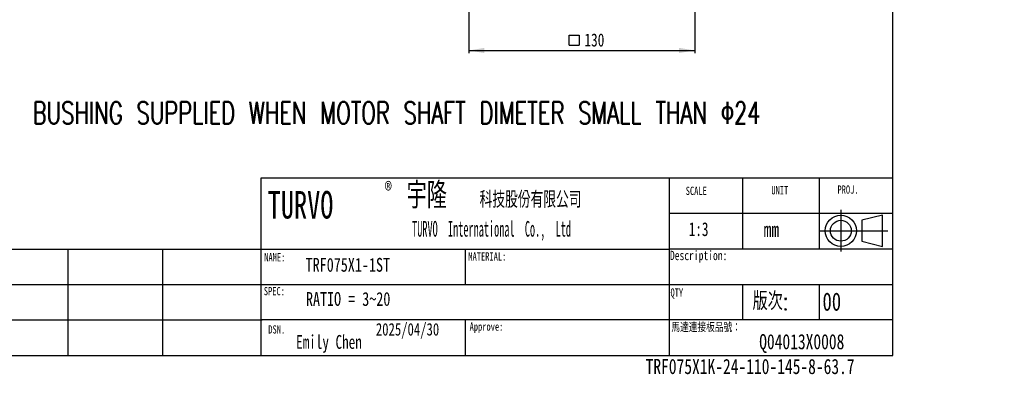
# Model space of a CAD drawing. Header units: millimetres. Extents: x 5 to 313, y -30 to 205.
# Tile 2 of 4: x 124 to 313, y 1 to 69. Entities that reach past the tile are written whole.
import ezdxf

# ---------------------------------------------------------------- set-up
doc = ezdxf.new("R2010")
doc.units = ezdxf.units.MM
doc.layers.add('DIM', color=5, linetype='Continuous')
doc.layers.add('FORMAT', color=7, linetype='Continuous')
doc.layers.add('SLD-0', color=7, linetype='Continuous', lineweight=25)
doc.styles.add('SLDTEXTSTYLE0', font='TXT', dxfattribs={"width": 0.7})
doc.styles.add('SLDTEXTSTYLE1', font='TXT', dxfattribs={"width": 0.7, "bigfont": 'bigfont'})
doc.styles.add('SLDTEXTSTYLE2', font='TXT', dxfattribs={"width": 0.481674})
doc.styles.add('SLDTEXTSTYLE3', font='TXT', dxfattribs={"width": 0.75})
doc.styles.add('SLDTEXTSTYLE4', font='TXT', dxfattribs={"width": 0.75, "bigfont": 'bigfont'})
doc.dimstyles.new('SLDDIMSTYLE0', dxfattribs={"dimtxt": 2.5, "dimasz": 3, "dimexe": 0, "dimexo": 0.0625, "dimtad": 1, "dimlfac": 3, "dimrnd": 1e-09, "dimzin": 12, "dimdsep": 46, "dimtxsty": 'SLDTEXTSTYLE3', "dimsah": 1, "dimcen": 0.09, "dimadec": 0, "dimazin": 3, "dimtfac": 1, "dimtdec": 1, "dimtofl": 0, "dimtmove": 0, "dimatfit": 3, "dimfxl": 1, "dimfrac": 2, "dimtolj": 1, "dimtzin": 12, "dimarcsym": 0})

# ---------------------------------------------------------------- blocks, each defined once
blk = doc.blocks.new('圖塊24')
at = {"color": 8, "linetype": 'Continuous', "lineweight": 25}
for p, q in [((4, 8), (4, 0)), ((12, 7), (8, 6)), ((8, 6), (8, 2)), ((12, 1), (12, 7)), ((0, 4), (13, 4)), ((8, 2), (12, 1))]:
    blk.add_line(p, q, dxfattribs=at)
for radius in [3, 2]:
    blk.add_circle((4, 4), radius, dxfattribs=at)
blk = doc.blocks.new('SW_NOTE_0_2')
at = {"layer": 'SLD-0', "color": 0, "insert": (0, 4.09), "char_height": 3.175, "attachment_point": 1, "style": 'SLDTEXTSTYLE1'}
blk.add_mtext('科技股份有限公司', dxfattribs=at)
blk = doc.blocks.new('SW_NOTE_0_3')
at = {"layer": 'SLD-0', "color": 0, "insert": (0, 3.87), "char_height": 3, "attachment_point": 1, "style": 'SLDTEXTSTYLE2'}
blk.add_mtext('TURVO  International  Co.,  Ltd', dxfattribs=at)
blk = doc.blocks.new('SW_NOTE_0_4')
at = {"layer": 'SLD-0', "color": 0, "insert": (0, 6.48), "char_height": 5.027, "attachment_point": 1, "style": 'SLDTEXTSTYLE1'}
blk.add_mtext('宇隆', dxfattribs=at)
blk = doc.blocks.new('SW_NOTE_0')
at = {"layer": 'SLD-0', "color": 0, "insert": (0, 6.82), "char_height": 5.292, "attachment_point": 1, "style": 'SLDTEXTSTYLE0'}
blk.add_mtext('TURVO', dxfattribs=at)
blk = doc.blocks.new('SW_NOTE_0_1')
at = {"layer": 'SLD-0', "color": 0, "insert": (0, 4.09), "char_height": 3.17, "attachment_point": 1, "style": 'SLDTEXTSTYLE0'}
blk.add_mtext('®', dxfattribs=at)
blk = doc.blocks.new('圖塊6')
at = {"layer": 'SLD-0', "color": 7}
for name, p in [('SW_NOTE_0_1', (22.54, 3.86)), ('SW_NOTE_0', (0.12, -0.56))]:
    blk.add_blockref(name, p, dxfattribs=at)
blk = doc.blocks.new('圖塊25')
at = {"color": 7, "linetype": 'Continuous'}
blk.add_blockref('圖塊6', (-0.72, 0.98), dxfattribs=at)
at = {"layer": 'SLD-0', "color": 7}
for name, p in [('SW_NOTE_0_4', (26.06, 2.43)), ('SW_NOTE_0_2', (40.05, 3.09)), ('SW_NOTE_0_3', (27.1, -2.39))]:
    blk.add_blockref(name, p, dxfattribs=at)
blk = doc.blocks.new('SW_SYMBOL_MOD_BOX')
at = {"layer": 'DIM', "color": 0}
for p, q in [((200, 200), (200, 800)), ((200, 800), (800, 800)), ((800, 800), (800, 200)), ((200, 200), (800, 200))]:
    blk.add_line(p, q, dxfattribs=at)
blk = doc.blocks.new('_D_20')
at = {"layer": 'DIM'}
for p, q in [((210.63, 85.3), (210.63, 63.01)), ((253.96, 85.3), (253.96, 63.01)), ((210.63, 63.51), (253.96, 63.51))]:
    blk.add_line(p, q, dxfattribs=at)
for points in [[(210.63, 63.51), (213.63, 63.01), (213.63, 64.01)], [(253.96, 63.51), (250.96, 64.01), (250.96, 63.01)]]:
    blk.add_solid(points, dxfattribs=at)
at = {"layer": 'DIM', "xscale": 0.0031933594, "yscale": 0.0031933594, "zscale": 0.0031933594}
blk.add_blockref('SW_SYMBOL_MOD_BOX', (229.23, 63.86), dxfattribs=at)
at = {"layer": 'DIM', "insert": (232.8, 66.77), "char_height": 2.5, "attachment_point": 1, "style": 'SLDTEXTSTYLE3'}
blk.add_mtext('130', dxfattribs=at)

msp = doc.modelspace()

# ---------------------------------------------------------------- linework, layer by layer
at = {"layer": 'FORMAT'}
for p, q in [((292, 5), (292, 205)), ((292, 38.988124), (170.712531, 38.988124)), ((170.712531, 38.988124), (170.712531, 5)), ((249.083345, 38.988124), (249.083345, 5)), ((263.111567, 38.988124), (263.111567, 25.399451)), ((277.830687, 38.988124), (277.830687, 25.399451)), ((292, 32.199451), (249.083345, 32.199451)), ((5, 25.399451), (170.712531, 25.399451)), ((133.765257, 5), (133.765257, 25.399451)), ((151.948753, 5), (151.948753, 25.399451)), ((170.712531, 25.399451), (249.083345, 25.399451)), ((209.897938, 25.470817), (209.897938, 18.6)), ((292, 25.399451), (249.083345, 25.399451)), ((5, 18.6), (170.712531, 18.6)), ((170.712531, 18.6), (249.083345, 18.6)), ((249.083345, 18.6), (292, 18.6)), ((263.116562, 18.6), (263.116562, 11.82159)), ((277.830687, 18.6), (277.830687, 11.82159)), ((5.243894, 11.82159), (170.956425, 11.82159)), ((249.083345, 11.82159), (170.712531, 11.82159)), ((209.897938, 11.82159), (209.897938, 5)), ((292, 11.82159), (249.083345, 11.82159)), ((5, 5), (292, 5))]:
    msp.add_line(p, q, dxfattribs=at)

# ---------------------------------------------------------------- block references
at = {"color": 7, "linetype": 'Continuous'}
msp.add_blockref('圖塊25', (172.645297, 29.304892), dxfattribs=at)
at = {"layer": 'FORMAT'}
msp.add_blockref('圖塊24', (277.995054, 24.914031), dxfattribs=at)

# ---------------------------------------------------------------- texts
at = {"layer": 'DIM', "insert": (126.966741, 53.632083), "char_height": 4.23333333, "attachment_point": 1, "style": 'SLDTEXTSTYLE1'}
msp.add_mtext('BUSHING SUPPLIED WHEN MOTOR SHAFT DIMETER SMALL THAN Φ24', dxfattribs=at)
at = {"layer": 'FORMAT', "color": 7, "attachment_point": 1}
for s, insert, char_height, style in [('SCALE', (252.235106, 37.374683), 1.5875, 'SLDTEXTSTYLE3'), ('UNIT', (268.664616, 37.480805), 1.5875, 'SLDTEXTSTYLE3'), ('PROJ.', (281.344929, 37.609039), 1.5875, 'SLDTEXTSTYLE3'), ('mm', (267.185108, 30.598428), 2.9104167, 'SLDTEXTSTYLE3'), ('NAME:', (171.384189, 24.619843), 1.5875, 'SLDTEXTSTYLE3'), ('MATERIAL:', (210.536119, 24.781898), 1.5875, 'SLDTEXTSTYLE3'), ('SPEC:', (171.300922, 18.121326), 1.5875, 'SLDTEXTSTYLE3'), ('QTY', (249.313439, 17.857662), 1.5875, 'SLDTEXTSTYLE3'), ('版次:', (265.07183, 17.177351), 3.5, 'SLDTEXTSTYLE4'), ('00', (278.47586, 17.070687), 3.5, 'SLDTEXTSTYLE3'), ('DSN.', (172.158905, 10.773741), 1.5875, 'SLDTEXTSTYLE3'), ('Approve:', (210.777531, 11.320586), 1.5875, 'SLDTEXTSTYLE3'), ('馬達連接板品號：', (249.483237, 11.081698), 1.5875, 'SLDTEXTSTYLE4')]:
    msp.add_mtext(s, dxfattribs=dict(at, insert=insert, char_height=char_height, style=style))
at = {"layer": 'FORMAT', "attachment_point": 1}
for s, insert, char_height, style in [('1:3', (252.820014, 30.540693), 2.6458333, 'SLDTEXTSTYLE0'), ('Description:', (249.209001, 25.079415), 1.8, 'SLDTEXTSTYLE3'), ('TRF075X1-1ST', (179.317828, 23.699528), 2.64583333, 'SLDTEXTSTYLE3'), ('RATIO = 3~20', (179.379483, 17.14963), 2.64583333, 'SLDTEXTSTYLE3'), ('2025/04/30', (192.797857, 11.192116), 2.38125, 'SLDTEXTSTYLE3'), ('Emily Chen', (177.494518, 8.902503), 2.6458333, 'SLDTEXTSTYLE0'), ('Q04013X0008', (266.335631, 9.087269), 2.91041667, 'SLDTEXTSTYLE3'), ('TRF075X1K-24-110-145-8-63.7', (244.540137, 4.329128), 2.91041667, 'SLDTEXTSTYLE3')]:
    msp.add_mtext(s, dxfattribs=dict(at, insert=insert, char_height=char_height, style=style))

# ---------------------------------------------------------------- dimensions: what is measured, and where the dimension line sits
at = {"layer": 'DIM'}
dim = msp.add_linear_dim(base=(253.963763, 63.508326), p1=(210.630429, 85.800518), p2=(253.963763, 85.800518), text='{\\fGDT;o}<>', dimstyle='SLDDIMSTYLE0', dxfattribs=at)
dim.commit()
dim.dimension.update_dxf_attribs({"geometry": '_D_20', "text_midpoint": (233.783945, 63.508326), "dimtype": 160})

doc.saveas('drawing.dxf')
